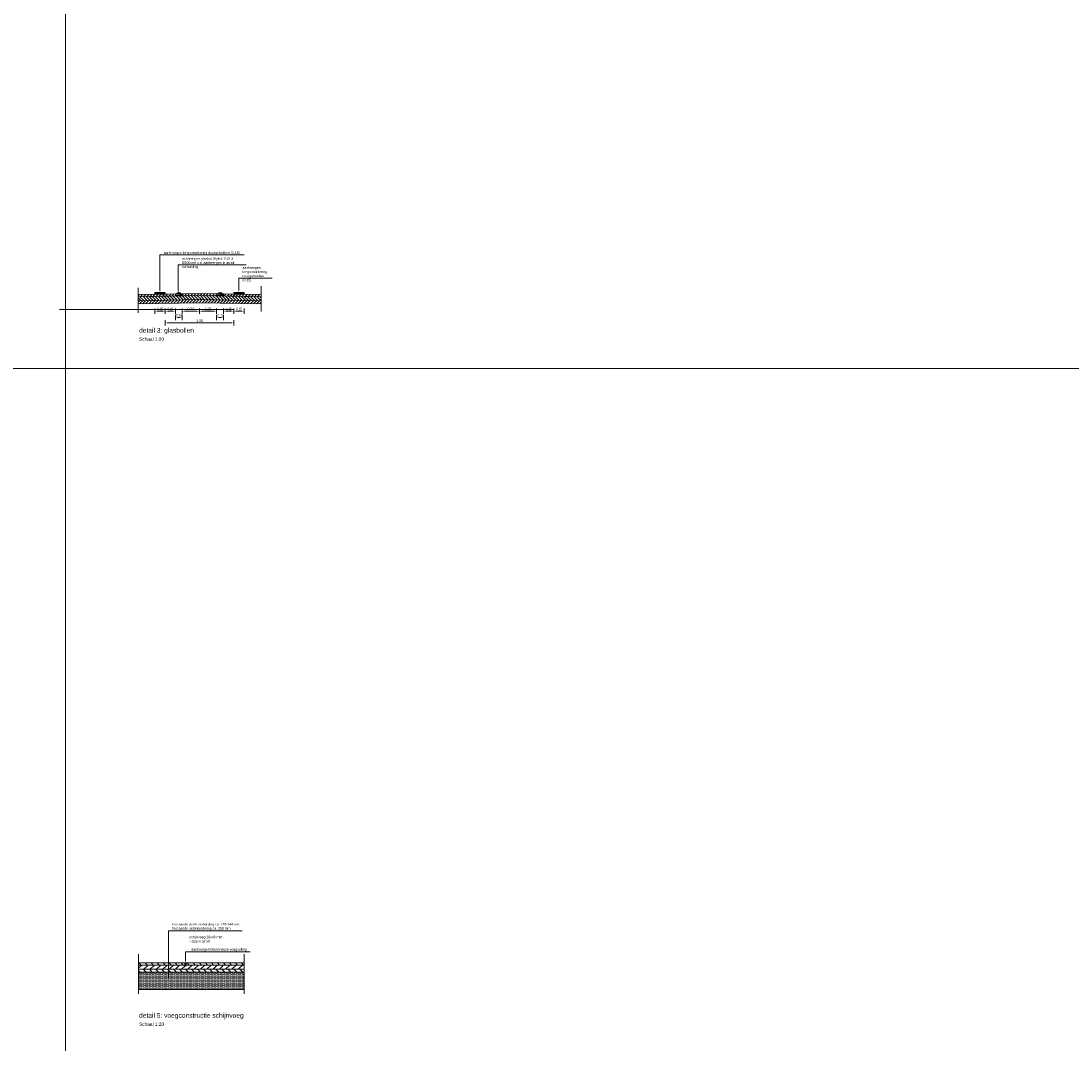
# Model space of a CAD drawing. Header units: metres. Extents: x 0 to 178216, y 0 to 407261.
# Tile 95 of 126: x 166975 to 166990, y 406236 to 406251. Entities that reach past the tile are written whole.
import ezdxf
from ezdxf import colors
from ezdxf.entities.mleader import LeaderData, LeaderLine
from ezdxf.math import Vec2, Vec3

# ---------------------------------------------------------------- set-up
doc = ezdxf.new("R2010")
doc.units = ezdxf.units.M
doc.header["$PDSIZE"] = 1
doc.linetypes.add('XX-AFBREEK', pattern=[7, 4, -1, 1, -1])
doc.layers.get('Defpoints').update_dxf_attribs({"lineweight": 18})
for name, color, linetype, lineweight in [('N-WE-VW-MARKERING_LANGS_STREEP_DOORGETROKKEN-G', 7, 'Continuous', 18), ('X-XX-AL-AFBREEKLIJN-G', 7, 'XX-AFBREEK', 18), ('X-XX-AL-T35', 50, 'Continuous', 18), ('X-XX-AL-T50', 130, 'Continuous', 18), ('X-XX-AL-TEKENBLAD-M', 7, 'Continuous', 18), ('X-XX-AL-TEKENBLAD-S', 7, 'Continuous', 18), ('X-XX-AL-TEKENBLAD-T18', 10, 'Continuous', 18)]:
    doc.layers.add(name, color=color, linetype=linetype, lineweight=lineweight)
doc.layers.add('X-XX-AL-HULPLIJN-G', color=210, linetype='Continuous', lineweight=18, plot=False)
doc.styles.add('FB-M1000-T25', font='LT.TTF', dxfattribs={"height": 2.5})
doc.styles.add('Futurabook1-1000', font='LT.TTF', dxfattribs={"height": 2.5})
doc.styles.add('NLCS-ISO-M20-T18', font='NLCS-ISO.ttf', dxfattribs={"height": 0.036})
doc.styles.add('NLCS-ISO-M500-T50', font='LT.TTF', dxfattribs={"height": 2.5})
doc.dimstyles.new('NLCS-M20-T18-PIJL_L2_H2', dxfattribs={"dimscale": 0.02, "dimtxt": 2.5, "dimasz": 1.8, "dimexe": 2, "dimexo": 2, "dimgap": 0.7, "dimtad": 1, "dimzin": 0, "dimdsep": 46, "dimtxsty": 'NLCS-ISO-M20-T18', "dimcen": 0, "dimdle": 2, "dimclrd": 256, "dimclre": 256, "dimclrt": 10, "dimazin": 0, "dimtfac": 1, "dimtdec": 3, "dimtofl": 0, "dimtmove": 0, "dimatfit": 3, "dimfxl": 2, "dimfxlon": 1, "dimtfillclr": 256, "dimtolj": 1, "dimtzin": 0, "dimlwd": -1, "dimlwe": -1, "dimarcsym": 0})
pattern_1 = [(45, (-15.182994, -10.344762), (-0.0224506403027, 0.0224506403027), [])]
pattern_2 = [(43.854237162, (-7992.50755, 3407.55879), (-0.043994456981, 0.0457901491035), [])]

# ---------------------------------------------------------------- blocks, each defined once
blk = doc.blocks.new('*D138')
at = {"layer": 'Defpoints', "color": 0, "transparency": 16777216}
for p in [(166977.294, 406246.682), (166977.043, 406246.647), (166977.043, 406246.423)]:
    blk.add_point(p, dxfattribs=at)
at = {"layer": 'X-XX-AL-TEKENBLAD-M', "transparency": 16777216}
for p, q in [((166977.043, 406246.463), (166977.043, 406246.383)), ((166977.258, 406246.423), (166977.079, 406246.423)), ((166977.294, 406246.463), (166977.294, 406246.383))]:
    blk.add_line(p, q, dxfattribs=at)
for points in [[(166977.079, 406246.429), (166977.079, 406246.417), (166977.043, 406246.423)], [(166977.258, 406246.429), (166977.258, 406246.417), (166977.294, 406246.423)]]:
    blk.add_solid(points, dxfattribs=at)
at = {"layer": 'X-XX-AL-TEKENBLAD-M', "color": 10, "transparency": 16777216, "insert": (166977.168, 406246.456), "char_height": 0.036, "attachment_point": 5, "style": 'NLCS-ISO-M20-T18'}
blk.add_mtext('\\A1;{\\fFutura Book|b0|i0|c0|p2;0.25}', dxfattribs=at)
blk = doc.blocks.new('*D139')
at = {"layer": 'Defpoints', "color": 0, "transparency": 16777216}
for p in [(166977.294, 406246.682), (166977.544, 406246.647), (166977.544, 406246.423)]:
    blk.add_point(p, dxfattribs=at)
at = {"layer": 'X-XX-AL-TEKENBLAD-M', "transparency": 16777216}
for p, q in [((166977.294, 406246.463), (166977.294, 406246.383)), ((166977.33, 406246.423), (166977.508, 406246.423)), ((166977.544, 406246.463), (166977.544, 406246.383))]:
    blk.add_line(p, q, dxfattribs=at)
for points in [[(166977.33, 406246.429), (166977.33, 406246.417), (166977.294, 406246.423)], [(166977.508, 406246.429), (166977.508, 406246.417), (166977.544, 406246.423)]]:
    blk.add_solid(points, dxfattribs=at)
at = {"layer": 'X-XX-AL-TEKENBLAD-M', "color": 10, "transparency": 16777216, "insert": (166977.419, 406246.455), "char_height": 0.036, "attachment_point": 5, "style": 'NLCS-ISO-M20-T18'}
blk.add_mtext('\\A1;{\\fFutura Book|b0|i0|c0|p2;0.25}', dxfattribs=at)
blk = doc.blocks.new('*D140')
at = {"layer": 'Defpoints', "color": 0, "transparency": 16777216}
for p in [(166976.793, 406246.722), (166977.795, 406246.722), (166976.793, 406246.252)]:
    blk.add_point(p, dxfattribs=at)
at = {"layer": 'X-XX-AL-TEKENBLAD-M', "transparency": 16777216}
for p, q in [((166976.793, 406246.292), (166976.793, 406246.212)), ((166977.759, 406246.252), (166976.829, 406246.252)), ((166977.795, 406246.292), (166977.795, 406246.212))]:
    blk.add_line(p, q, dxfattribs=at)
for points in [[(166976.829, 406246.258), (166976.829, 406246.246), (166976.793, 406246.252)], [(166977.759, 406246.258), (166977.759, 406246.246), (166977.795, 406246.252)]]:
    blk.add_solid(points, dxfattribs=at)
at = {"layer": 'X-XX-AL-TEKENBLAD-M', "color": 10, "transparency": 16777216, "insert": (166977.294, 406246.284), "char_height": 0.036, "attachment_point": 5, "style": 'NLCS-ISO-M20-T18'}
blk.add_mtext('\\A1;{\\fFutura Book|b0|i0|c0|p2;1.00}', dxfattribs=at)
blk = doc.blocks.new('*D274')
at = {"layer": 'Defpoints', "color": 0, "transparency": 16777216}
for p in [(166976.644, 406246.669), (166976.794, 406246.672), (166976.644, 406246.423)]:
    blk.add_point(p, dxfattribs=at)
at = {"layer": 'X-XX-AL-TEKENBLAD-M', "transparency": 16777216}
for p, q in [((166976.644, 406246.463), (166976.644, 406246.383)), ((166976.758, 406246.423), (166976.68, 406246.423)), ((166976.794, 406246.463), (166976.794, 406246.383))]:
    blk.add_line(p, q, dxfattribs=at)
for points in [[(166976.68, 406246.429), (166976.68, 406246.417), (166976.644, 406246.423)], [(166976.758, 406246.429), (166976.758, 406246.417), (166976.794, 406246.423)]]:
    blk.add_solid(points, dxfattribs=at)
at = {"layer": 'X-XX-AL-TEKENBLAD-M', "color": 10, "transparency": 16777216, "insert": (166976.719, 406246.455), "char_height": 0.036, "attachment_point": 5, "style": 'NLCS-ISO-M20-T18'}
blk.add_mtext('\\A1;0.15', dxfattribs=at)
blk = doc.blocks.new('*D275')
at = {"layer": 'Defpoints', "color": 0, "transparency": 16777216}
for p in [(166977.795, 406246.672), (166977.945, 406246.675), (166977.795, 406246.423)]:
    blk.add_point(p, dxfattribs=at)
at = {"layer": 'X-XX-AL-TEKENBLAD-M', "transparency": 16777216}
for p, q in [((166977.795, 406246.463), (166977.795, 406246.383)), ((166977.909, 406246.423), (166977.831, 406246.423)), ((166977.945, 406246.463), (166977.945, 406246.383))]:
    blk.add_line(p, q, dxfattribs=at)
for points in [[(166977.831, 406246.429), (166977.831, 406246.417), (166977.795, 406246.423)], [(166977.909, 406246.429), (166977.909, 406246.417), (166977.945, 406246.423)]]:
    blk.add_solid(points, dxfattribs=at)
at = {"layer": 'X-XX-AL-TEKENBLAD-M', "color": 10, "transparency": 16777216, "insert": (166977.87, 406246.455), "char_height": 0.036, "attachment_point": 5, "style": 'NLCS-ISO-M20-T18'}
blk.add_mtext('\\A1;0.15', dxfattribs=at)
blk = doc.blocks.new('*D276')
at = {"layer": 'Defpoints', "color": 0, "transparency": 16777216}
for p in [(166976.794, 406246.682), (166976.943, 406246.675), (166976.943, 406246.423)]:
    blk.add_point(p, dxfattribs=at)
at = {"layer": 'X-XX-AL-TEKENBLAD-M', "transparency": 16777216}
for p, q in [((166976.794, 406246.463), (166976.794, 406246.383)), ((166976.83, 406246.423), (166976.907, 406246.423)), ((166976.943, 406246.463), (166976.943, 406246.383))]:
    blk.add_line(p, q, dxfattribs=at)
for points in [[(166976.83, 406246.429), (166976.83, 406246.417), (166976.794, 406246.423)], [(166976.907, 406246.429), (166976.907, 406246.417), (166976.943, 406246.423)]]:
    blk.add_solid(points, dxfattribs=at)
at = {"layer": 'X-XX-AL-TEKENBLAD-M', "color": 10, "transparency": 16777216, "insert": (166976.868, 406246.455), "char_height": 0.036, "attachment_point": 5, "style": 'NLCS-ISO-M20-T18'}
blk.add_mtext('\\A1;0.15', dxfattribs=at)
blk = doc.blocks.new('*D277')
at = {"layer": 'Defpoints', "color": 0, "transparency": 16777216}
for p in [(166977.645, 406246.675), (166977.794, 406246.672), (166977.794, 406246.423)]:
    blk.add_point(p, dxfattribs=at)
at = {"layer": 'X-XX-AL-TEKENBLAD-M', "transparency": 16777216}
for p, q in [((166977.645, 406246.463), (166977.645, 406246.383)), ((166977.681, 406246.423), (166977.758, 406246.423)), ((166977.794, 406246.463), (166977.794, 406246.383))]:
    blk.add_line(p, q, dxfattribs=at)
for points in [[(166977.681, 406246.429), (166977.681, 406246.417), (166977.645, 406246.423)], [(166977.758, 406246.429), (166977.758, 406246.417), (166977.794, 406246.423)]]:
    blk.add_solid(points, dxfattribs=at)
at = {"layer": 'X-XX-AL-TEKENBLAD-M', "color": 10, "transparency": 16777216, "insert": (166977.719, 406246.455), "char_height": 0.036, "attachment_point": 5, "style": 'NLCS-ISO-M20-T18'}
blk.add_mtext('\\A1;0.15', dxfattribs=at)
blk = doc.blocks.new('*D278')
at = {"layer": 'Defpoints', "color": 0, "transparency": 16777216}
for p in [(166976.943, 406246.423), (166977.043, 406246.423), (166977.043, 406246.331)]:
    blk.add_point(p, dxfattribs=at)
at = {"layer": 'X-XX-AL-TEKENBLAD-M', "transparency": 16777216}
for p, q in [((166976.943, 406246.371), (166976.943, 406246.291)), ((166977.043, 406246.371), (166977.043, 406246.291)), ((166976.979, 406246.331), (166977.007, 406246.331))]:
    blk.add_line(p, q, dxfattribs=at)
for points in [[(166976.979, 406246.337), (166976.979, 406246.325), (166976.943, 406246.331)], [(166977.007, 406246.337), (166977.007, 406246.325), (166977.043, 406246.331)]]:
    blk.add_solid(points, dxfattribs=at)
at = {"layer": 'X-XX-AL-TEKENBLAD-M', "color": 10, "transparency": 16777216, "insert": (166976.993, 406246.363), "char_height": 0.036, "attachment_point": 5, "style": 'NLCS-ISO-M20-T18'}
blk.add_mtext('\\A1;0.10', dxfattribs=at)
blk = doc.blocks.new('*D279')
at = {"layer": 'Defpoints', "color": 0, "transparency": 16777216}
for p in [(166977.544, 406246.423), (166977.645, 406246.423), (166977.645, 406246.331)]:
    blk.add_point(p, dxfattribs=at)
at = {"layer": 'X-XX-AL-TEKENBLAD-M', "transparency": 16777216}
for p, q in [((166977.544, 406246.371), (166977.544, 406246.291)), ((166977.645, 406246.371), (166977.645, 406246.291)), ((166977.58, 406246.331), (166977.609, 406246.331))]:
    blk.add_line(p, q, dxfattribs=at)
for points in [[(166977.58, 406246.337), (166977.58, 406246.325), (166977.544, 406246.331)], [(166977.609, 406246.337), (166977.609, 406246.325), (166977.645, 406246.331)]]:
    blk.add_solid(points, dxfattribs=at)
at = {"layer": 'X-XX-AL-TEKENBLAD-M', "color": 10, "transparency": 16777216, "insert": (166977.595, 406246.363), "char_height": 0.036, "attachment_point": 5, "style": 'NLCS-ISO-M20-T18'}
blk.add_mtext('\\A1;0.10', dxfattribs=at)

msp = doc.modelspace()

# ---------------------------------------------------------------- hatches: boundary and pattern name
at = {"layer": 'N-WE-VW-MARKERING_LANGS_STREEP_DOORGETROKKEN-G', "transparency": 33554559}
h = msp.add_hatch(color=256, dxfattribs=at)
h.dxf.hatch_style = 1
h.paths.add_polyline_path([(166976.7931, 406246.6968), (166976.6431, 406246.6937), (166976.6437, 406246.6687), (166976.7936, 406246.6718)])
h = msp.add_hatch(color=256, dxfattribs=at)
h.dxf.hatch_style = 1
h.paths.add_polyline_path([(166977.9441, 406246.6938), (166977.7941, 406246.6968), (166977.7936, 406246.6718), (166977.9436, 406246.6688)])
at = {"layer": 'X-XX-AL-TEKENBLAD-S', "transparency": 33554687}
h = msp.add_hatch(dxfattribs=at)
h.set_pattern_fill('ANSI31', color=256, scale=0.01)
h.set_pattern_definition(pattern_1)
h.paths.add_polyline_path([(166977.0426, 406246.6768), (166977.0431, 406246.6468), (166977.2936, 406246.6518), (166977.5443, 406246.6468), (166977.5449, 406246.6768), (166977.2936, 406246.6818)])
h.paths.add_polyline_path([(166976.3975, 406246.6639), (166976.3975, 406246.6339), (166976.9432, 406246.6448), (166976.9426, 406246.6748)])
h.paths.add_polyline_path([(166978.1918, 406246.6338), (166978.1917, 406246.6638), (166977.6449, 406246.6748), (166977.6443, 406246.6448)])
at = {"layer": 'X-XX-AL-TEKENBLAD-S'}
h = msp.add_hatch(dxfattribs=at)
h.set_pattern_fill('DOTS', color=256, scale=0.01, angle=1.14576, style=0)
h.set_pattern_definition([(1.145762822, (94084.222615, 370087.778201), (0.0076184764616, 0.0160305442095), [0, -0.015875])])
edge = h.paths.add_edge_path()
edge.add_line((166977.0426, 406246.6768), (166977.0238, 406246.6764))
edge.add_arc((166976.9928, 406246.6623), 0.034, 24.57052, 157.72101)
edge.add_line((166976.9613, 406246.6752), (166976.9426, 406246.6748))
edge.add_line((166976.9426, 406246.6748), (166976.9432, 406246.6448))
edge.add_line((166976.9432, 406246.6448), (166977.0431, 406246.6468))
edge.add_line((166977.0431, 406246.6468), (166977.0426, 406246.6768))
h = msp.add_hatch(dxfattribs=at)
h.set_pattern_fill('DOTS', color=256, scale=0.01, angle=1.14576, style=0)
h.set_pattern_definition([(1.145762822, (94084.5782, 370087.778207), (0.0076184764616, 0.0160305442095), [0, -0.015875])])
edge = h.paths.add_edge_path()
edge.add_line((166977.5449, 406246.6768), (166977.5637, 406246.6764))
edge.add_arc((166977.5946, 406246.6622), 0.034, 22.27899, 155.42948, ccw=False)
edge.add_line((166977.6261, 406246.6751), (166977.6449, 406246.6748))
edge.add_line((166977.6449, 406246.6748), (166977.6443, 406246.6448))
edge.add_line((166977.6443, 406246.6448), (166977.5443, 406246.6468))
edge.add_line((166977.5443, 406246.6468), (166977.5449, 406246.6768))
at = {"layer": 'X-XX-AL-TEKENBLAD-S', "transparency": 33554687}
h = msp.add_hatch(dxfattribs=at)
h.set_pattern_fill('ANSI31', color=256, scale=0.01, angle=270)
h.set_pattern_definition([(315, (-15.182994, -10.344762), (0.0224506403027, 0.0224506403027), [])])
h.paths.add_polyline_path([(166978.1918, 406246.5738), (166978.1918, 406246.6338), (166977.2936, 406246.6518), (166976.3975, 406246.6339), (166976.3975, 406246.5739), (166977.2936, 406246.5918)])
at = {"layer": 'X-XX-AL-TEKENBLAD-S'}
h = msp.add_hatch(dxfattribs=at)
h.set_pattern_fill('ANSI31', color=8, scale=0.01)
h.set_pattern_definition(pattern_1)
h.paths.add_polyline_path([(166978.1918, 406246.5288), (166978.1918, 406246.5738), (166977.2936, 406246.5918), (166976.3975, 406246.5739), (166976.3975, 406246.5289), (166977.2936, 406246.5468)])
h = msp.add_hatch(dxfattribs=at)
h.set_pattern_fill('ANSI31', color=8, scale=0.02, angle=268.85424)
h.set_pattern_definition([(313.854237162, (-7991.70771, 3447.550795), (0.0457901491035, 0.043994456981), [])])
h.paths.add_polyline_path([(166977.9474, 406236.8816), (166977.9474, 406236.9116), (166976.4059, 406236.9116), (166976.4059, 406236.8816)])
h = msp.add_hatch(dxfattribs=at)
h.set_pattern_fill('ANSI31', color=8, scale=0.02, angle=-1.14576)
h.set_pattern_definition(pattern_2)
h.paths.add_polyline_path([(166977.1014, 406236.8816), (166977.1014, 406236.8716), (166977.0814, 406236.8716), (166977.0814, 406236.8816), (166976.4059, 406236.8816), (166976.4059, 406236.8216), (166977.9474, 406236.8216), (166977.9474, 406236.8816)])
h = msp.add_hatch(dxfattribs=at)
h.set_pattern_fill('ANSI31', color=8, scale=0.02, angle=-1.14576)
h.set_pattern_definition(pattern_2)
h.paths.add_polyline_path([(166977.1014, 406236.8816), (166977.1014, 406236.8716), (166977.0814, 406236.8716), (166977.0814, 406236.8816), (166976.4059, 406236.8816), (166976.4059, 406236.8216), (166977.9474, 406236.8216), (166977.9474, 406236.8816)])
h = msp.add_hatch(color=256, dxfattribs=at)
h.dxf.hatch_style = 1
h.paths.add_polyline_path([(166977.0814, 406236.9116), (166977.0814, 406236.8716), (166977.1014, 406236.8716), (166977.1014, 406236.9116)])
h = msp.add_hatch(dxfattribs=at)
h.set_pattern_fill('ANSI31', color=8, scale=0.02, angle=268.85424)
h.set_pattern_definition([(313.854237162, (-7998.778884, 3407.68422), (0.0457901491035, 0.043994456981), [])])
h.paths.add_polyline_path([(166977.9474, 406236.7766), (166977.9474, 406236.8216), (166976.4059, 406236.8216), (166976.4059, 406236.7766)])
at = {"layer": 'X-XX-AL-TEKENBLAD-S', "transparency": 33554687}
h = msp.add_hatch(dxfattribs=at)
h.set_pattern_fill('DOTS', color=8, scale=0.01, style=0)
h.paths.add_polyline_path([(166977.9474, 406236.7766), (166976.4059, 406236.7766), (166976.4059, 406236.5266), (166977.9474, 406236.5266)])
h.paths.add_polyline_path([(166976.4629, 406236.7271), (166976.4633, 406236.7256), (166976.4629, 406236.7256)], flags=16)

# ---------------------------------------------------------------- linework, layer by layer
at = {"layer": 'N-WE-VW-MARKERING_LANGS_STREEP_DOORGETROKKEN-G', "flags": 128}
for points in [[(166976.7931, 406246.6968), (166976.6431, 406246.6937), (166976.6437, 406246.6687), (166976.7936, 406246.6718), (166976.7931, 406246.6968)], [(166977.9441, 406246.6938), (166977.7941, 406246.6968), (166977.7936, 406246.6718), (166977.9436, 406246.6688), (166977.9441, 406246.6938)]]:
    msp.add_lwpolyline(points, close=True, dxfattribs=at)
at = {"layer": 'X-XX-AL-AFBREEKLIJN-G', "flags": 128}
for points in [[(166976.3975, 406246.7651), (166976.3975, 406246.3971)], [(166978.1918, 406246.7876), (166978.1918, 406246.4197)], [(166976.4059, 406237.0386), (166976.4059, 406236.4617)], [(166977.9474, 406237.0386), (166977.9474, 406236.4617)]]:
    msp.add_lwpolyline(points, dxfattribs=at)
at = {"layer": 'X-XX-AL-HULPLIJN-G', "flags": 128}
for points in [[(166925.3375, 406265.5848), (166925.3375, 406245.5848), (166975.3375, 406245.5848), (166975.3375, 406265.5848)], [(166975.3375, 406255.5848), (166975.3375, 406245.5848), (166990.3375, 406245.5848), (166990.3375, 406255.5848)], [(166925.3375, 406245.5848), (166925.3375, 406225.5848), (166975.3375, 406225.5848), (166975.3375, 406245.5848)], [(166975.3375, 406245.5848), (166975.3375, 406235.5848), (166990.3375, 406235.5848), (166990.3375, 406245.5848)]]:
    msp.add_lwpolyline(points, close=True, dxfattribs=at)
for points in [[(166976.3975, 406246.4477), (166975.8251, 406246.4477), (166975.2528, 406246.4477)], [(166975.9798, 406246.4477), (166977.7968, 406246.4477)]]:
    msp.add_lwpolyline(points, dxfattribs=at)
at = {"layer": 'X-XX-AL-TEKENBLAD-S', "flags": 128}
for points in [[(166977.0426, 406246.6768), (166977.0238, 406246.6764), (166977.0238, 406246.6764, 0.656568), (166976.9613, 406246.6752), (166976.9613, 406246.6752), (166976.9426, 406246.6748), (166976.9432, 406246.6448), (166977.0431, 406246.6468), (166977.0426, 406246.6768)], [(166977.5449, 406246.6768), (166977.5637, 406246.6764), (166977.5637, 406246.6764, -0.656568), (166977.6261, 406246.6751), (166977.6261, 406246.6751), (166977.6449, 406246.6748), (166977.6443, 406246.6448), (166977.5443, 406246.6468), (166977.5449, 406246.6768)]]:
    msp.add_lwpolyline(points, format="xyb", dxfattribs=at)
for points in [[(166977.5443, 406246.6468), (166977.2936, 406246.6518), (166977.0431, 406246.6468), (166977.0426, 406246.6768), (166977.2936, 406246.6818), (166977.5449, 406246.6768)], [(166977.0814, 406236.9116), (166977.0814, 406236.8716), (166977.1014, 406236.8716), (166977.1014, 406236.9116), (166977.0814, 406236.9116)]]:
    msp.add_lwpolyline(points, close=True, dxfattribs=at)
for points in [[(166976.3975, 406246.6639), (166976.9426, 406246.6748), (166976.9432, 406246.6448), (166976.3975, 406246.6339)], [(166976.3975, 406246.6339), (166977.2936, 406246.6518), (166978.1918, 406246.6338)], [(166978.1918, 406246.5738), (166977.2936, 406246.5918), (166976.3975, 406246.5739)], [(166978.1918, 406246.6338), (166977.6443, 406246.6448), (166977.6449, 406246.6748), (166978.1918, 406246.6638)]]:
    msp.add_lwpolyline(points, dxfattribs=at)
at = {"layer": 'X-XX-AL-TEKENBLAD-S', "color": 8, "flags": 128}
for points in [[(166976.3975, 406246.5739), (166977.2936, 406246.5918), (166978.1918, 406246.5738)], [(166978.1918, 406246.5288), (166977.2936, 406246.5468), (166976.3975, 406246.5289)], [(166976.4059, 406236.9116), (166977.0814, 406236.9116)], [(166976.4059, 406236.9116), (166977.0814, 406236.9116)], [(166976.4059, 406236.9116), (166977.0814, 406236.9116)], [(166976.4059, 406236.8816), (166977.0814, 406236.8816)], [(166977.0814, 406236.8816), (166976.4059, 406236.8816)], [(166977.1014, 406236.9116), (166977.8216, 406236.9116), (166977.9474, 406236.9116)], [(166977.1014, 406236.9116), (166977.9474, 406236.9116)], [(166977.1014, 406236.9116), (166977.8216, 406236.9116), (166977.9474, 406236.9116)], [(166977.9474, 406236.8816), (166977.1014, 406236.8816)], [(166977.1014, 406236.8816), (166977.9474, 406236.8816)], [(166976.4059, 406236.8216), (166977.9474, 406236.8216)], [(166977.9474, 406236.8216), (166976.4059, 406236.8216)]]:
    msp.add_lwpolyline(points, dxfattribs=at)
msp.add_lwpolyline([(166977.9474, 406236.5266), (166976.4059, 406236.5266), (166976.4059, 406236.7766), (166977.9474, 406236.7766)], close=True, dxfattribs=at)

# ---------------------------------------------------------------- texts
at = {"layer": 'X-XX-AL-T35', "char_height": 0.05, "attachment_point": 1, "style": 'FB-M1000-T25'}
for insert in [(166976.4128, 406246.0411), (166976.4128, 406236.0441)]:
    msp.add_mtext_dynamic_manual_height_columns('Schaal 1:20', width=5.387368, gutter_width=1.75, heights=[0], dxfattribs=dict(at, insert=insert))
at = {"layer": 'X-XX-AL-T50', "char_height": 0.07, "attachment_point": 1, "style": 'Futurabook1-1000'}
for s, insert in [('detail 3: glasbollen ', (166976.4128, 406246.1787)), ('detail 5: voegconstructie schijnvoeg', (166976.4128, 406236.1817))]:
    msp.add_mtext_dynamic_manual_height_columns(s, width=8.139484, gutter_width=2.5, heights=[0], dxfattribs=dict(at, insert=insert))

# ---------------------------------------------------------------- dimensions: what is measured, and where the dimension line sits
at = {"layer": 'X-XX-AL-TEKENBLAD-M'}
for base, p1, p2, picture, middle in [((166976.7926, 406246.2519), (166977.7946, 406246.7218), (166976.7926, 406246.7218), '*D140', (166977.2936, 406246.2842)), ((166977.0431, 406246.4235), (166977.2936, 406246.6818), (166977.0431, 406246.6468), '*D138', (166977.1684, 406246.4558)), ((166977.5443, 406246.4232), (166977.2936, 406246.6818), (166977.5443, 406246.6468), '*D139', (166977.419, 406246.4555))]:
    dim = msp.add_linear_dim(base=base, p1=p1, p2=p2, text='{\\fFutura Book|b0|i0|c0|p2;<>}', dimstyle='NLCS-M20-T18-PIJL_L2_H2', dxfattribs=at)
    dim.commit()
    dim.dimension.update_dxf_attribs({"geometry": picture, "text_midpoint": middle})
for base, p1, p2, picture, middle in [((166976.9426, 406246.4235), (166976.7936, 406246.6818), (166976.9426, 406246.6748), '*D276', (166976.8681, 406246.4555)), ((166976.6437, 406246.4235), (166976.7936, 406246.6718), (166976.6437, 406246.6687), '*D274', (166976.7186, 406246.4555)), ((166977.7936, 406246.4232), (166977.6449, 406246.6748), (166977.7936, 406246.6718), '*D277', (166977.7193, 406246.4552)), ((166977.7946, 406246.4232), (166977.9446, 406246.6749), (166977.7946, 406246.6718), '*D275', (166977.8696, 406246.4552))]:
    dim = msp.add_linear_dim(base=base, p1=p1, p2=p2, dimstyle='NLCS-M20-T18-PIJL_L2_H2', dxfattribs=at)
    dim.commit()
    dim.dimension.update_dxf_attribs({"geometry": picture, "text_midpoint": middle})
for base, p1, p2, picture, middle in [((166977.0431, 406246.3306), (166976.9426, 406246.4235), (166977.0431, 406246.4235), '*D278', (166976.9929, 406246.3306)), ((166977.6449, 406246.3306), (166977.5443, 406246.4232), (166977.6449, 406246.4235), '*D279', (166977.5946, 406246.3306))]:
    dim = msp.add_linear_dim(base=base, p1=p1, p2=p2, dimstyle='NLCS-M20-T18-PIJL_L2_H2', dxfattribs=at)
    dim.commit()
    dim.dimension.update_dxf_attribs({"geometry": picture, "text_midpoint": middle, "dimtype": 160})

# ---------------------------------------------------------------- leaders
at = {"layer": 'X-XX-AL-TEKENBLAD-T18'}
ml = msp.add_multileader_mtext('Standard', dxfattribs=at)
ml.set_content('{\\fFutura Book|b0|i0|c0|p2;aanbrengen lengtemarkering doorgetrokken (0,15)}', color=256, style='NLCS-ISO-M500-T50')
ml.set_leader_properties(color=256, linetype='ByLayer', lineweight=-1)
ml.build(insert=Vec2(0, 0))
ml.multileader.update_dxf_attribs({"text_left_attachment_type": 5, "text_right_attachment_type": 5, "dogleg_length": 0.036, "arrow_head_size": 0.036})
ctx = ml.context
ctx.base_point, ctx.char_height, ctx.arrow_head_size, ctx.landing_gap_size, ctx.plane_origin = Vec3(166976.7536, 406247.2442), 0.036, 0.036, 0.018, Vec3(166976.6427, 406247.0478)
ctx.left_attachment, ctx.right_attachment = 5, 5
notes = []
notes.append((ctx, [(1, (1, 1, 0), (166976.7176, 406247.2442), (1, 0), 0.036, [(0, [(166976.7176, 406246.6953)], 0, [])])]))
ctx.mtext.insert, ctx.mtext.rotation, ctx.mtext.flow_direction = Vec3(166976.7716, 406247.2937), 6.2831853, 5
ml = msp.add_multileader_mtext('Standard', dxfattribs=at)
ml.set_content('aanbrengen glasbol Wylick LUX 3 %%C100mm o.g. aanbrengen in asfalt verharding', color=256, style='NLCS-ISO-M500-T50')
ml.set_leader_properties(color=256, linetype='ByLayer', lineweight=-1)
ml.build(insert=Vec2(0, 0))
ml.multileader.update_dxf_attribs({"text_left_attachment_type": 5, "text_right_attachment_type": 5, "dogleg_length": 0.036, "arrow_head_size": 0.036})
ctx = ml.context
ctx.base_point, ctx.char_height, ctx.arrow_head_size, ctx.landing_gap_size, ctx.plane_origin = Vec3(166977.0203, 406247.0967), 0.036, 0.036, 0.018, Vec3(166976.9093, 406246.0569)
ctx.left_attachment, ctx.right_attachment = 5, 5
notes.append((ctx, [(1, (1, 1, 0), (166976.9843, 406247.0967), (1, 0), 0.036, [(0, [(166976.9844, 406246.6874)], 0, [])])]))
ctx.mtext.insert, ctx.mtext.rotation, ctx.mtext.width, ctx.mtext.flow_direction = Vec3(166977.0383, 406247.2084), 6.2831853, 0.926923, 5
ml = msp.add_multileader_mtext('Standard', dxfattribs=at)
ml.set_content('{\\fFutura Book|b0|i0|c0|p2;aanbrengen lengtemarkering doorgetrokken (0,15)}', color=256, style='NLCS-ISO-M500-T50')
ml.set_leader_properties(color=256, linetype='ByLayer', lineweight=-1)
ml.build(insert=Vec2(0, 0))
ml.multileader.update_dxf_attribs({"text_left_attachment_type": 5, "text_right_attachment_type": 5, "dogleg_length": 0.036, "arrow_head_size": 0.036})
ctx = ml.context
ctx.base_point, ctx.char_height, ctx.arrow_head_size, ctx.landing_gap_size, ctx.plane_origin = Vec3(166977.9036, 406246.9032), 0.036, 0.036, 0.018, Vec3(166977.7926, 406247.0478)
ctx.left_attachment, ctx.right_attachment = 5, 5
notes.append((ctx, [(1, (1, 1, 0), (166977.8676, 406246.9032), (1, 0), 0.036, [(0, [(166977.8691, 406246.6953)], 0, [])])]))
ctx.mtext.insert, ctx.mtext.rotation, ctx.mtext.width, ctx.mtext.flow_direction = Vec3(166977.9216, 406247.0759), 6.2831853, 0.431085, 5
ml = msp.add_multileader_mtext('Standard', dxfattribs=at)
ml.set_content('bestaande asfalt verharding ca. 128-144 mm\\Pbestaande betonfundering ca. 250 mm', color=256, style='NLCS-ISO-M500-T50')
ml.set_leader_properties(color=256, linetype='ByLayer', lineweight=-1)
ml.build(insert=Vec2(0, 0))
ml.multileader.update_dxf_attribs({"text_left_attachment_type": 5, "text_right_attachment_type": 5, "dogleg_length": 0.036, "arrow_head_size": 0.036})
ctx = ml.context
ctx.base_point, ctx.char_height, ctx.arrow_head_size, ctx.landing_gap_size, ctx.plane_origin = Vec3(166976.8763, 406237.3831), 0.036, 0.036, 0.018, Vec3(166976.7654, 406236.2271)
ctx.left_attachment, ctx.right_attachment = 5, 5
notes.append((ctx, [(1, (1, 1, 0), (166976.8403, 406237.3831), (1, 0), 0.036, [(1, [(166976.8403, 406236.6564), (166976.8403, 406236.8508)], 0, [])])]))
ctx.mtext.insert, ctx.mtext.rotation, ctx.mtext.width, ctx.mtext.flow_direction = Vec3(166976.8943, 406237.4954), 6.2831853, 2.374077, 5
ml = msp.add_multileader_mtext('Standard', dxfattribs=at)
ml.set_content('{\\fFutura Book|b0|i0|c0|p2;schijnvoeg 20x40 mm\\P- zagen asfalt\\P\\P- aanbrengen bitumineuze voegvulling}', color=256, style='NLCS-ISO-M500-T50')
ml.set_leader_properties(color=256, linetype='ByLayer', lineweight=-1)
ml.build(insert=Vec2(0, 0))
ml.multileader.update_dxf_attribs({"text_left_attachment_type": 5, "text_right_attachment_type": 5, "dogleg_length": 0.036, "arrow_head_size": 0.036})
ctx = ml.context
ctx.base_point, ctx.char_height, ctx.arrow_head_size, ctx.landing_gap_size, ctx.plane_origin = Vec3(166977.1274, 406237.0751), 0.036, 0.036, 0.018, Vec3(166977.0164, 406236.4424)
ctx.left_attachment, ctx.right_attachment = 5, 5
notes.append((ctx, [(1, (1, 1, 0), (166977.0914, 406237.0751), (1, 0), 0.036, [(0, [(166977.0914, 406236.9116)], 0, [])])]))
ctx.mtext.insert, ctx.mtext.rotation, ctx.mtext.width, ctx.mtext.flow_direction = Vec3(166977.1454, 406237.3084), 6.2831853, 2.374077, 5
for ctx, leaders in notes:
    for number, flags, end, landing, length, lines in leaders:
        leader = LeaderData()
        leader.index, (leader.has_last_leader_line, leader.has_dogleg_vector, leader.attachment_direction) = number, flags
        leader.last_leader_point, leader.dogleg_vector, leader.dogleg_length = Vec3(end), Vec3(landing), length
        for number, points, colour, breaks in lines:
            line = LeaderLine()
            line.index, line.vertices, line.color, line.breaks = number, Vec3.list(points), colors.encode_raw_color(colour), breaks
            leader.lines.append(line)
        ctx.leaders.append(leader)

doc.saveas('drawing.dxf')
